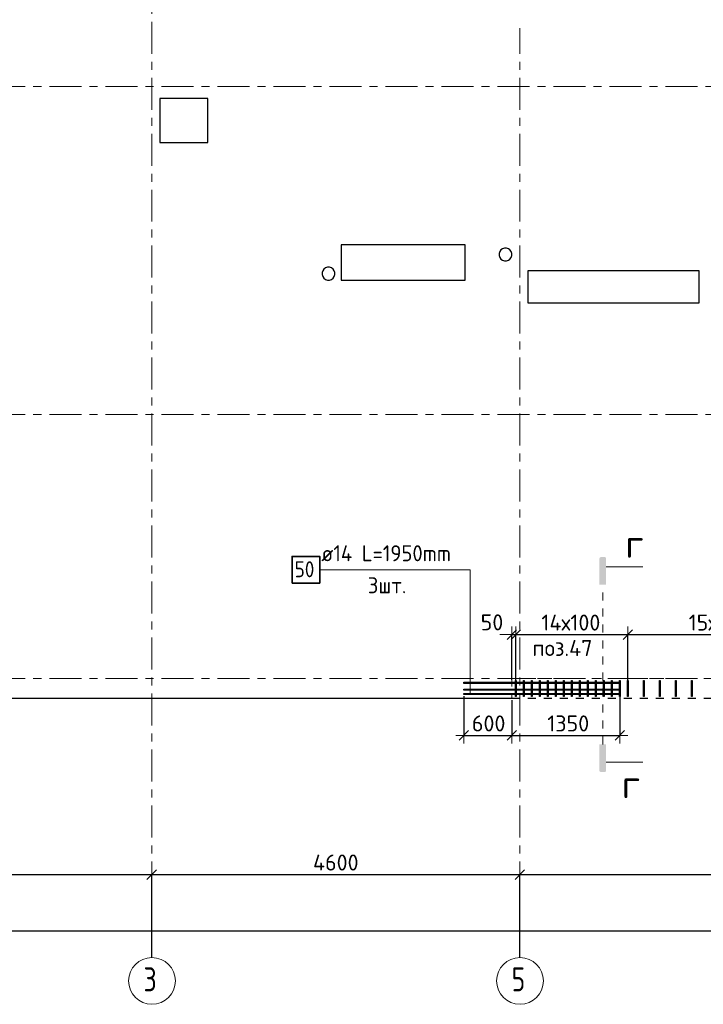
# Model space of a CAD drawing. Header units: metres. Extents: x -38 to 97, y -15 to 21.
# Tile 2 of 205: x 7.5 to 16.04, y -4.07 to 8.23. Entities that reach past the tile are written whole.
import ezdxf

# ---------------------------------------------------------------- set-up
doc = ezdxf.new("R2010")
doc.units = ezdxf.units.M
doc.header["$PDMODE"] = 65
for name, pattern in [('______11', [0.5, 0.4, -0.05, 0, -0.05]), ('______2', [0.0405, 0.03, -0.0105]), ('______3', [0.075, 0.06, -0.015]), ('______5', [1.1, 0.8, -0.1, 0.1, -0.1]), ('______9', [0.015, 0, -0.015])]:
    doc.linetypes.add(name, pattern=pattern)
for name, color, linetype, lineweight in [('XR$1$Осевая линия (1)', 7, '______5', 13), ('XR$1$Размерная линия (1)', 7, 'Continuous', 13), ('XR$5$Арм.стержн. Доп. арматура', 180, 'Continuous', 35), ('XR$5$Арм.стержн. Хомут', 240, 'Continuous', 35), ('XR$5$Балка (1)', 7, '______3', 13), ('XR$5$Перекрытие (1)', 7, 'Continuous', 35), ('XR$5$Размерная линия (1)', 7, 'Continuous', 13), ('XR$5$Текст_ общее_1', 7, 'Continuous', 13)]:
    doc.layers.add(name, color=color, linetype=linetype, lineweight=lineweight)
doc.styles.add('ISOCPEUR', font='txt')
doc.dimstyles.new('DIMSTYLE_3', dxfattribs={"dimtxt": 0.2, "dimasz": 0.2, "dimexe": 0, "dimexo": 0, "dimgap": 0.1, "dimtad": 2, "dimdec": 0, "dimlfac": 1000, "dimrnd": 5, "dimzin": 12, "dimdsep": 46, "dimtxsty": 'ISOCPEUR', "dimblk1": 'ALL_ML_STRICH', "dimblk2": 'ALL_ML_STRICH', "dimsah": 1, "dimcen": 0, "dimclrd": 7, "dimclre": 256, "dimclrt": 7, "dimadec": 0, "dimazin": 0, "dimtfac": 1, "dimtdec": 0, "dimtix": 1, "dimtmove": 2, "dimatfit": 3, "dimfxl": 0, "dimtzin": 0, "dimlwd": 0, "dimlwe": -3, "dimarcsym": 0})
doc.dimstyles.new('DIMSTYLE_36', dxfattribs={"dimtxt": 0.2, "dimasz": 0.2, "dimexe": 0, "dimexo": 0, "dimgap": 0.1, "dimtad": 2, "dimdec": 0, "dimlfac": 1000, "dimrnd": 5, "dimzin": 12, "dimdsep": 46, "dimtxsty": 'ISOCPEUR', "dimblk1": 'ALL_ML_STRICH', "dimblk2": 'ALL_ML_STRICH', "dimsah": 1, "dimcen": 0, "dimclrd": 7, "dimclre": 256, "dimclrt": 7, "dimadec": 0, "dimazin": 0, "dimtfac": 1, "dimtdec": 0, "dimtix": 1, "dimtmove": 2, "dimatfit": 3, "dimfxl": 0, "dimtvp": 1.2, "dimtzin": 0, "dimlwd": 0, "dimlwe": -3, "dimarcsym": 0})

# ---------------------------------------------------------------- blocks, each defined once
blk = doc.blocks.new('ALL_ML_STRICH')
at = {"color": 0, "linetype": 'ByBlock', "lineweight": -2}
for p, q in [((-1, 0), (0.5, 0)), ((-0.3, -0.3), (0.3, 0.3)), ((0, -0.5), (0, 0.5))]:
    blk.add_line(p, q, dxfattribs=at)
blk = doc.blocks.new('*D11')
at = {"layer": 'DEFPOINTS', "color": 7, "linetype": 'Continuous', "lineweight": 13, "transparency": 33554687}
for p in [(0.5, -3.103), (0.5, -3.156), (61.6, -3.14)]:
    blk.add_point(p, dxfattribs=at)
at = {"layer": 'XR$1$Размерная линия (1)', "color": 9, "linetype": 'Continuous', "lineweight": -2, "true_color": 0xc7c7c7, "transparency": 33554687}
for p, q in [((0.5, -3.123), (0.5, -3.156)), ((61.6, -3.156), (61.6, -3.156))]:
    blk.add_line(p, q, dxfattribs=at)
at = {"layer": 'XR$1$Размерная линия (1)', "color": 7, "linetype": 'Continuous', "lineweight": -2, "transparency": 33554687}
blk.add_line((0.5, -3.156), (61.6, -3.156), dxfattribs=at)
at = {"layer": 'XR$1$Размерная линия (1)', "color": 7, "linetype": 'Continuous', "lineweight": 13, "transparency": 33554687, "xscale": 0.2, "yscale": 0.2, "zscale": 0.2, "rotation": 180}
blk.add_blockref('ALL_ML_STRICH', (0.5, -3.156), dxfattribs=at)
at = {"layer": 'XR$1$Размерная линия (1)', "color": 7, "linetype": 'Continuous', "lineweight": 13, "transparency": 33554687, "xscale": 0.2, "yscale": 0.2, "zscale": 0.2}
blk.add_blockref('ALL_ML_STRICH', (61.6, -3.156), dxfattribs=at)
at = {"layer": 'XR$1$Размерная линия (1)', "color": 7, "linetype": 'Continuous', "lineweight": 13, "transparency": 33554687, "insert": (31.1, -3.006), "char_height": 0.2, "width": 1, "attachment_point": 5, "style": 'ISOCPEUR'}
blk.add_mtext('\\A1;{61100}', dxfattribs=at)
blk = doc.blocks.new('*D13')
at = {"layer": 'DEFPOINTS', "color": 7, "linetype": 'Continuous', "lineweight": 13, "transparency": 33554687}
for p in [(4.5, -2.452), (4.5, -3.513), (9.15, -3.513)]:
    blk.add_point(p, dxfattribs=at)
at = {"layer": 'XR$1$Размерная линия (1)', "color": 9, "linetype": 'Continuous', "lineweight": -2, "true_color": 0xc7c7c7, "transparency": 33554687}
for p, q in [((4.5, -3.493), (4.5, -2.452)), ((9.15, -3.493), (9.15, -2.452))]:
    blk.add_line(p, q, dxfattribs=at)
at = {"layer": 'XR$1$Размерная линия (1)', "color": 7, "linetype": 'Continuous', "lineweight": -2, "transparency": 33554687}
blk.add_line((4.5, -2.452), (9.15, -2.452), dxfattribs=at)
at = {"layer": 'XR$1$Размерная линия (1)', "color": 7, "linetype": 'Continuous', "lineweight": 13, "transparency": 33554687, "xscale": 0.2, "yscale": 0.2, "zscale": 0.2, "rotation": 180}
blk.add_blockref('ALL_ML_STRICH', (4.5, -2.452), dxfattribs=at)
at = {"layer": 'XR$1$Размерная линия (1)', "color": 7, "linetype": 'Continuous', "lineweight": 13, "transparency": 33554687, "xscale": 0.2, "yscale": 0.2, "zscale": 0.2}
blk.add_blockref('ALL_ML_STRICH', (9.15, -2.452), dxfattribs=at)
at = {"layer": 'XR$1$Размерная линия (1)', "color": 7, "linetype": 'Continuous', "lineweight": 13, "transparency": 33554687, "insert": (6.825, -2.302), "char_height": 0.2, "width": 0.8, "attachment_point": 5, "style": 'ISOCPEUR'}
blk.add_mtext('\\A1;{4650}', dxfattribs=at)
blk = doc.blocks.new('*D14')
at = {"layer": 'DEFPOINTS', "color": 7, "linetype": 'Continuous', "lineweight": 13, "transparency": 33554687}
for p in [(9.15, -2.452), (9.15, -3.513), (13.75, -3.513)]:
    blk.add_point(p, dxfattribs=at)
at = {"layer": 'XR$1$Размерная линия (1)', "color": 9, "linetype": 'Continuous', "lineweight": -2, "true_color": 0xc7c7c7, "transparency": 33554687}
for p, q in [((9.15, -3.493), (9.15, -2.452)), ((13.75, -3.493), (13.75, -2.452))]:
    blk.add_line(p, q, dxfattribs=at)
at = {"layer": 'XR$1$Размерная линия (1)', "color": 7, "linetype": 'Continuous', "lineweight": -2, "transparency": 33554687}
blk.add_line((9.15, -2.452), (13.75, -2.452), dxfattribs=at)
at = {"layer": 'XR$1$Размерная линия (1)', "color": 7, "linetype": 'Continuous', "lineweight": 13, "transparency": 33554687, "xscale": 0.2, "yscale": 0.2, "zscale": 0.2, "rotation": 180}
blk.add_blockref('ALL_ML_STRICH', (9.15, -2.452), dxfattribs=at)
at = {"layer": 'XR$1$Размерная линия (1)', "color": 7, "linetype": 'Continuous', "lineweight": 13, "transparency": 33554687, "xscale": 0.2, "yscale": 0.2, "zscale": 0.2}
blk.add_blockref('ALL_ML_STRICH', (13.75, -2.452), dxfattribs=at)
at = {"layer": 'XR$1$Размерная линия (1)', "color": 7, "linetype": 'Continuous', "lineweight": 13, "transparency": 33554687, "insert": (11.45, -2.302), "char_height": 0.2, "width": 0.8, "attachment_point": 5, "style": 'ISOCPEUR'}
blk.add_mtext('\\A1;{4600}', dxfattribs=at)
blk = doc.blocks.new('*D15')
at = {"layer": 'DEFPOINTS', "color": 7, "linetype": 'Continuous', "lineweight": 13, "transparency": 33554687}
for p in [(13.75, -2.452), (13.75, -3.513), (19.45, -3.607)]:
    blk.add_point(p, dxfattribs=at)
at = {"layer": 'XR$1$Размерная линия (1)', "color": 9, "linetype": 'Continuous', "lineweight": -2, "true_color": 0xc7c7c7, "transparency": 33554687}
for p, q in [((13.75, -3.493), (13.75, -2.452)), ((19.45, -3.587), (19.45, -2.452))]:
    blk.add_line(p, q, dxfattribs=at)
at = {"layer": 'XR$1$Размерная линия (1)', "color": 7, "linetype": 'Continuous', "lineweight": -2, "transparency": 33554687}
blk.add_line((13.75, -2.452), (19.45, -2.452), dxfattribs=at)
at = {"layer": 'XR$1$Размерная линия (1)', "color": 7, "linetype": 'Continuous', "lineweight": 13, "transparency": 33554687, "xscale": 0.2, "yscale": 0.2, "zscale": 0.2, "rotation": 180}
blk.add_blockref('ALL_ML_STRICH', (13.75, -2.452), dxfattribs=at)
at = {"layer": 'XR$1$Размерная линия (1)', "color": 7, "linetype": 'Continuous', "lineweight": 13, "transparency": 33554687, "xscale": 0.2, "yscale": 0.2, "zscale": 0.2}
blk.add_blockref('ALL_ML_STRICH', (19.45, -2.452), dxfattribs=at)
at = {"layer": 'XR$1$Размерная линия (1)', "color": 7, "linetype": 'Continuous', "lineweight": 13, "transparency": 33554687, "insert": (16.61, -2.302), "char_height": 0.2, "width": 0.8, "attachment_point": 5, "style": 'ISOCPEUR'}
blk.add_mtext('\\A1;{5700}', dxfattribs=at)
blk = doc.blocks.new('*D598')
at = {"layer": 'DEFPOINTS', "color": 7, "linetype": 'Continuous', "lineweight": 13, "transparency": 33554687}
for p in [(13.05, -0.202), (13.65, -0.25), (13.05, -0.713)]:
    blk.add_point(p, dxfattribs=at)
at = {"layer": 'XR$5$Размерная линия (1)', "color": 9, "linetype": 'Continuous', "lineweight": -2, "true_color": 0xc7c7c7, "transparency": 33554687}
for p, q in [((13.05, -0.222), (13.05, -0.713)), ((13.65, -0.27), (13.65, -0.713))]:
    blk.add_line(p, q, dxfattribs=at)
at = {"layer": 'XR$5$Размерная линия (1)', "color": 7, "linetype": 'Continuous', "lineweight": -2, "transparency": 33554687}
blk.add_line((13.05, -0.713), (13.65, -0.713), dxfattribs=at)
at = {"layer": 'XR$5$Размерная линия (1)', "color": 7, "linetype": 'Continuous', "lineweight": 13, "transparency": 33554687, "xscale": 0.2, "yscale": 0.2, "zscale": 0.2, "rotation": 180}
blk.add_blockref('ALL_ML_STRICH', (13.05, -0.713), dxfattribs=at)
at = {"layer": 'XR$5$Размерная линия (1)', "color": 7, "linetype": 'Continuous', "lineweight": 13, "transparency": 33554687, "xscale": 0.2, "yscale": 0.2, "zscale": 0.2}
blk.add_blockref('ALL_ML_STRICH', (13.65, -0.713), dxfattribs=at)
at = {"layer": 'XR$5$Размерная линия (1)', "color": 7, "linetype": 'Continuous', "lineweight": 13, "transparency": 33554687, "insert": (13.36, -0.563), "char_height": 0.2, "width": 0.6, "attachment_point": 5, "style": 'ISOCPEUR'}
blk.add_mtext('\\A1;{600}', dxfattribs=at)
blk = doc.blocks.new('*D599')
at = {"layer": 'DEFPOINTS', "color": 7, "linetype": 'Continuous', "lineweight": 13, "transparency": 33554687}
for p in [(15, -0.202), (13.65, -0.25), (13.65, -0.713)]:
    blk.add_point(p, dxfattribs=at)
at = {"layer": 'XR$5$Размерная линия (1)', "color": 9, "linetype": 'Continuous', "lineweight": -2, "true_color": 0xc7c7c7, "transparency": 33554687}
for p, q in [((15, -0.222), (15, -0.713)), ((13.65, -0.27), (13.65, -0.713))]:
    blk.add_line(p, q, dxfattribs=at)
at = {"layer": 'XR$5$Размерная линия (1)', "color": 7, "linetype": 'Continuous', "lineweight": -2, "transparency": 33554687}
blk.add_line((13.65, -0.713), (15, -0.713), dxfattribs=at)
at = {"layer": 'XR$5$Размерная линия (1)', "color": 7, "linetype": 'Continuous', "lineweight": 13, "transparency": 33554687, "xscale": 0.2, "yscale": 0.2, "zscale": 0.2, "rotation": 180}
blk.add_blockref('ALL_ML_STRICH', (13.65, -0.713), dxfattribs=at)
at = {"layer": 'XR$5$Размерная линия (1)', "color": 7, "linetype": 'Continuous', "lineweight": 13, "transparency": 33554687, "xscale": 0.2, "yscale": 0.2, "zscale": 0.2}
blk.add_blockref('ALL_ML_STRICH', (15, -0.713), dxfattribs=at)
at = {"layer": 'XR$5$Размерная линия (1)', "color": 7, "linetype": 'Continuous', "lineweight": 13, "transparency": 33554687, "insert": (14.355, -0.563), "char_height": 0.2, "width": 0.8, "attachment_point": 5, "style": 'ISOCPEUR'}
blk.add_mtext('\\A1;{1350}', dxfattribs=at)
blk = doc.blocks.new('*D602')
at = {"layer": 'DEFPOINTS', "color": 7, "linetype": 'Continuous', "lineweight": 13, "transparency": 33554687}
for p in [(13.65, 0.548), (13.65, -0.039), (13.7, -0.078)]:
    blk.add_point(p, dxfattribs=at)
at = {"layer": 'XR$5$Размерная линия (1)', "color": 9, "linetype": 'Continuous', "lineweight": -2, "true_color": 0xc7c7c7, "transparency": 33554687}
for p, q in [((13.65, -0.019), (13.65, 0.548)), ((13.7, -0.058), (13.7, 0.548))]:
    blk.add_line(p, q, dxfattribs=at)
at = {"layer": 'XR$5$Размерная линия (1)', "color": 7, "linetype": 'Continuous', "lineweight": -2, "transparency": 33554687}
blk.add_line((13.65, 0.548), (13.7, 0.548), dxfattribs=at)
at = {"layer": 'XR$5$Размерная линия (1)', "color": 7, "linetype": 'Continuous', "lineweight": 13, "transparency": 33554687, "xscale": 0.2, "yscale": 0.2, "zscale": 0.2}
blk.add_blockref('ALL_ML_STRICH', (13.7, 0.548), dxfattribs=at)
at = {"layer": 'XR$5$Размерная линия (1)', "color": 7, "linetype": 'Continuous', "lineweight": 13, "transparency": 33554687, "xscale": 0.2, "yscale": 0.2, "zscale": 0.2, "rotation": 180}
blk.add_blockref('ALL_ML_STRICH', (13.65, 0.548), dxfattribs=at)
at = {"layer": 'XR$5$Размерная линия (1)', "color": 7, "linetype": 'Continuous', "lineweight": 13, "transparency": 33554687, "insert": (13.402, 0.701), "char_height": 0.2, "width": 0.4, "attachment_point": 5, "style": 'ISOCPEUR'}
blk.add_mtext('\\A1;{50}', dxfattribs=at)
blk = doc.blocks.new('*D603')
at = {"layer": 'DEFPOINTS', "color": 7, "linetype": 'Continuous', "lineweight": 13, "transparency": 33554687}
for p in [(13.7, 0.548), (13.7, -0.078), (15.1, -0.059)]:
    blk.add_point(p, dxfattribs=at)
at = {"layer": 'XR$5$Размерная линия (1)', "color": 9, "linetype": 'Continuous', "lineweight": -2, "true_color": 0xc7c7c7, "transparency": 33554687}
for p, q in [((13.7, -0.058), (13.7, 0.548)), ((15.1, -0.039), (15.1, 0.548))]:
    blk.add_line(p, q, dxfattribs=at)
at = {"layer": 'XR$5$Размерная линия (1)', "color": 7, "linetype": 'Continuous', "lineweight": -2, "transparency": 33554687}
blk.add_line((13.7, 0.548), (15.1, 0.548), dxfattribs=at)
at = {"layer": 'XR$5$Размерная линия (1)', "color": 7, "linetype": 'Continuous', "lineweight": 13, "transparency": 33554687, "xscale": 0.2, "yscale": 0.2, "zscale": 0.2, "rotation": 180}
blk.add_blockref('ALL_ML_STRICH', (13.7, 0.548), dxfattribs=at)
at = {"layer": 'XR$5$Размерная линия (1)', "color": 7, "linetype": 'Continuous', "lineweight": 13, "transparency": 33554687, "xscale": 0.2, "yscale": 0.2, "zscale": 0.2}
blk.add_blockref('ALL_ML_STRICH', (15.1, 0.548), dxfattribs=at)
at = {"layer": 'XR$5$Размерная линия (1)', "color": 7, "linetype": 'Continuous', "lineweight": 13, "transparency": 33554687, "insert": (14.02, 0.798), "char_height": 0.2, "width": 0.01, "attachment_point": 1, "line_spacing_factor": 0.60241, "style": 'ISOCPEUR'}
blk.add_mtext('14х100', dxfattribs=at)
blk = doc.blocks.new('*D604')
at = {"layer": 'DEFPOINTS', "color": 7, "linetype": 'Continuous', "lineweight": 13, "transparency": 33554687}
for p in [(15.1, 0.548), (15.1, -0.059), (18.1, -0.066)]:
    blk.add_point(p, dxfattribs=at)
at = {"layer": 'XR$5$Размерная линия (1)', "color": 9, "linetype": 'Continuous', "lineweight": -2, "true_color": 0xc7c7c7, "transparency": 33554687}
for p, q in [((15.1, -0.039), (15.1, 0.548)), ((18.1, -0.046), (18.1, 0.548))]:
    blk.add_line(p, q, dxfattribs=at)
at = {"layer": 'XR$5$Размерная линия (1)', "color": 7, "linetype": 'Continuous', "lineweight": -2, "transparency": 33554687}
blk.add_line((15.1, 0.548), (18.1, 0.548), dxfattribs=at)
at = {"layer": 'XR$5$Размерная линия (1)', "color": 7, "linetype": 'Continuous', "lineweight": 13, "transparency": 33554687, "xscale": 0.2, "yscale": 0.2, "zscale": 0.2, "rotation": 180}
blk.add_blockref('ALL_ML_STRICH', (15.1, 0.548), dxfattribs=at)
at = {"layer": 'XR$5$Размерная линия (1)', "color": 7, "linetype": 'Continuous', "lineweight": 13, "transparency": 33554687, "xscale": 0.2, "yscale": 0.2, "zscale": 0.2}
blk.add_blockref('ALL_ML_STRICH', (18.1, 0.548), dxfattribs=at)
at = {"layer": 'XR$5$Размерная линия (1)', "color": 7, "linetype": 'Continuous', "lineweight": 13, "transparency": 33554687, "insert": (15.86, 0.798), "char_height": 0.2, "width": 0.01, "attachment_point": 1, "line_spacing_factor": 0.60241, "style": 'ISOCPEUR'}
blk.add_mtext('15х200=3000', dxfattribs=at)

msp = doc.modelspace()

# ---------------------------------------------------------------- hatches: boundary and pattern name
at = {"linetype": 'Continuous', "lineweight": 25, "true_color": 0x000000, "transparency": 33554687}
for points in [[(14.8285, 1.4992), (14.828, 1.5017), (14.8271, 1.5041), (14.826, 1.5064), (14.8246, 1.5086), (14.8229, 1.5105), (14.821, 1.5122), (14.8189, 1.5136), (14.8166, 1.5147), (14.8141, 1.5155), (14.8116, 1.516), (14.8091, 1.5162), (14.7646, 1.5162), (14.762, 1.516), (14.7595, 1.5155), (14.7571, 1.5147), (14.7548, 1.5136), (14.7527, 1.5122), (14.7508, 1.5105), (14.7491, 1.5086), (14.7476, 1.5064), (14.7465, 1.5041), (14.7457, 1.5017), (14.7452, 1.4992), (14.745, 1.4967), (14.745, 1.1717), (14.8286, 1.1717), (14.8286, 1.4967)], [(14.8285, -1.1538), (14.8286, -1.1512), (14.8286, -0.8262), (14.745, -0.8262), (14.745, -1.1512), (14.7452, -1.1538), (14.7457, -1.1563), (14.7465, -1.1587), (14.7476, -1.161), (14.7491, -1.1631), (14.7508, -1.165), (14.7527, -1.1667), (14.7548, -1.1681), (14.7571, -1.1693), (14.7595, -1.1701), (14.762, -1.1706), (14.7646, -1.1708), (14.8091, -1.1708), (14.8116, -1.1706), (14.8141, -1.1701), (14.8166, -1.1693), (14.8189, -1.1681), (14.821, -1.1667), (14.8229, -1.165), (14.8246, -1.1631), (14.826, -1.161), (14.8271, -1.1587), (14.828, -1.1563)]]:
    msp.add_hatch(color=18, dxfattribs=at).paths.add_polyline_path(points)

# ---------------------------------------------------------------- linework, layer by layer
at = {"color": 7, "linetype": 'Continuous', "lineweight": 13, "transparency": 33554687}
for p, q in [((14.8286, 1.3947), (15.2854, 1.3947)), ((14.8286, -1.0492), (15.2854, -1.0492))]:
    msp.add_line(p, q, dxfattribs=at)
at = {"color": 7, "linetype": '______9', "lineweight": 13, "transparency": 33554687}
msp.add_line((14.7868, -0.8262), (14.7868, 1.1717), dxfattribs=at)
at = {"layer": 'XR$1$Осевая линия (1)', "color": 253, "linetype": '______11', "lineweight": 13, "true_color": 0xa0a0a0, "transparency": 33554687}
for p, q in [((9.15, -3.39), (9.15, 19.78)), ((13.75, -3.39), (13.75, 8.13)), ((-2.63, 7.4), (62.6, 7.4)), ((-2.63, 3.3), (62.6, 3.3)), ((-2.63, 0), (62.6, 0))]:
    msp.add_line(p, q, dxfattribs=at)
at = {"layer": 'XR$1$Осевая линия (1)', "color": 7, "linetype": 'Continuous', "lineweight": 13, "transparency": 33554687}
for centre in [(9.1524, -3.7819), (13.7524, -3.7819)]:
    msp.add_circle(centre, 0.2924, dxfattribs=at)
at = {"layer": 'XR$5$Арм.стержн. Доп. арматура', "color": 7, "linetype": 'Continuous', "lineweight": 13, "transparency": 33554687}
for p, q in [((11.2495, 1.3575), (13.1295, 1.3575)), ((13.1295, 1.3575), (13.1295, -0.0548)), ((13.1295, 1.3575), (13.1295, -0.1397)), ((13.1295, 1.3575), (13.1295, -0.1948))]:
    msp.add_line(p, q, dxfattribs=at)
at = {"layer": 'XR$5$Арм.стержн. Доп. арматура', "color": 7, "linetype": 'Continuous', "lineweight": 35, "transparency": 33554687}
msp.add_lwpolyline([(10.9028, 1.1909), (11.2495, 1.1909), (11.2495, 1.5242), (10.9028, 1.5242), (10.9028, 1.1909)], dxfattribs=at)
at = {"layer": 'XR$5$Арм.стержн. Доп. арматура', "color": 7, "linetype": 'Continuous', "lineweight": 25, "transparency": 33554687}
for points in [[(13.0501, -0.0478), (15.0001, -0.0478), (15.0001, -0.0618), (13.0501, -0.0618), (13.0501, -0.0478)], [(13.0501, -0.1327), (15.0001, -0.1327), (15.0001, -0.1467), (13.0501, -0.1467), (13.0501, -0.1327)], [(13.0501, -0.1878), (15.0001, -0.1878), (15.0001, -0.2018), (13.0501, -0.2018), (13.0501, -0.1878)]]:
    msp.add_lwpolyline(points, dxfattribs=at)
at = {"layer": 'XR$5$Арм.стержн. Хомут', "color": 40, "linetype": 'Continuous', "lineweight": 25, "transparency": 33554687}
for points in [[(13.6961, -0.2248), (13.6961, -0.0247), (13.7041, -0.0247), (13.7041, -0.2248), (13.6961, -0.2248)], [(13.7961, -0.2248), (13.7961, -0.0247), (13.8041, -0.0247), (13.8041, -0.2248), (13.7961, -0.2248)], [(13.8961, -0.2248), (13.8961, -0.0247), (13.9041, -0.0247), (13.9041, -0.2248), (13.8961, -0.2248)], [(13.9961, -0.2248), (13.9961, -0.0247), (14.0041, -0.0247), (14.0041, -0.2248), (13.9961, -0.2248)], [(14.0961, -0.2248), (14.0961, -0.0247), (14.1041, -0.0247), (14.1041, -0.2248), (14.0961, -0.2248)], [(14.1961, -0.2248), (14.1961, -0.0247), (14.2041, -0.0247), (14.2041, -0.2248), (14.1961, -0.2248)], [(14.2961, -0.2248), (14.2961, -0.0247), (14.3041, -0.0247), (14.3041, -0.2248), (14.2961, -0.2248)], [(14.3961, -0.2248), (14.3961, -0.0247), (14.4041, -0.0247), (14.4041, -0.2248), (14.3961, -0.2248)], [(14.4961, -0.2248), (14.4961, -0.0247), (14.5041, -0.0247), (14.5041, -0.2248), (14.4961, -0.2248)], [(14.5961, -0.2248), (14.5961, -0.0247), (14.6041, -0.0247), (14.6041, -0.2248), (14.5961, -0.2248)], [(14.6961, -0.2248), (14.6961, -0.0247), (14.7041, -0.0247), (14.7041, -0.2248), (14.6961, -0.2248)], [(14.7961, -0.2248), (14.7961, -0.0247), (14.8041, -0.0247), (14.8041, -0.2248), (14.7961, -0.2248)], [(14.8961, -0.2248), (14.8961, -0.0247), (14.9041, -0.0247), (14.9041, -0.2248), (14.8961, -0.2248)], [(14.9961, -0.2248), (14.9961, -0.0247), (15.0041, -0.0247), (15.0041, -0.2248), (14.9961, -0.2248)], [(15.0961, -0.2248), (15.0961, -0.0247), (15.1041, -0.0247), (15.1041, -0.2248), (15.0961, -0.2248)], [(15.2961, -0.2248), (15.2961, -0.0247), (15.3041, -0.0247), (15.3041, -0.2248), (15.2961, -0.2248)], [(15.4961, -0.2248), (15.4961, -0.0247), (15.5041, -0.0247), (15.5041, -0.2248), (15.4961, -0.2248)], [(15.6961, -0.2248), (15.6961, -0.0247), (15.7041, -0.0247), (15.7041, -0.2248), (15.6961, -0.2248)], [(15.8961, -0.2248), (15.8961, -0.0247), (15.9041, -0.0247), (15.9041, -0.2248), (15.8961, -0.2248)]]:
    msp.add_lwpolyline(points, dxfattribs=at)
at = {"layer": 'XR$5$Балка (1)', "color": 7, "linetype": '______2', "lineweight": 18, "transparency": 33554687}
for p, q in [((13.6501, 0.0002), (13.6501, -0.2498)), ((19.55, 0.0002), (13.6501, 0.0002))]:
    msp.add_line(p, q, dxfattribs=at)
at = {"layer": 'XR$5$Балка (1)', "color": 7, "linetype": '______2', "lineweight": 25, "transparency": 33554687}
msp.add_line((19.55, -0.2498), (13.6501, -0.2498), dxfattribs=at)
at = {"layer": 'XR$5$Перекрытие (1)', "color": 7, "linetype": 'Continuous', "lineweight": 25, "transparency": 33554687}
for p, q in [((9.85, 7.2497), (9.25, 7.2496)), ((9.25, 7.2496), (9.2501, 6.6996)), ((9.8501, 6.6997), (9.85, 7.2497)), ((9.2501, 6.6996), (9.8501, 6.6997)), ((13.0683, 5.4201), (11.5183, 5.4198)), ((11.5183, 5.4198), (11.5184, 4.9798)), ((13.0684, 4.9801), (13.0683, 5.4201)), ((13.4981, 5.3367), (13.4903, 5.3127)), ((13.4903, 5.3127), (13.4903, 5.2875)), ((13.513, 5.3571), (13.4981, 5.3367)), ((13.5334, 5.3719), (13.513, 5.3571)), ((13.5574, 5.3797), (13.5334, 5.3719)), ((13.5826, 5.3797), (13.5574, 5.3797)), ((13.6066, 5.3719), (13.5826, 5.3797)), ((13.627, 5.3571), (13.6066, 5.3719)), ((13.6419, 5.3367), (13.627, 5.3571)), ((13.6497, 5.3127), (13.6419, 5.3367)), ((13.6497, 5.2875), (13.6497, 5.3127)), ((13.4903, 5.2875), (13.4981, 5.2635)), ((13.4981, 5.2635), (13.513, 5.243)), ((13.513, 5.243), (13.5334, 5.2282)), ((13.5334, 5.2282), (13.5574, 5.2204)), ((13.5574, 5.2204), (13.5826, 5.2204)), ((13.5826, 5.2204), (13.6066, 5.2282)), ((13.6066, 5.2282), (13.627, 5.243)), ((13.627, 5.243), (13.6419, 5.2635)), ((13.6419, 5.2635), (13.6497, 5.2875)), ((11.2864, 5.0969), (11.2786, 5.0729)), ((11.2786, 5.0729), (11.2786, 5.0477)), ((11.2786, 5.0477), (11.2864, 5.0237)), ((11.3013, 5.1174), (11.2864, 5.0969)), ((11.3217, 5.1322), (11.3013, 5.1174)), ((11.3457, 5.14), (11.3217, 5.1322)), ((11.3709, 5.14), (11.3457, 5.14)), ((11.3949, 5.1322), (11.3709, 5.14)), ((11.4153, 5.1174), (11.3949, 5.1322)), ((11.4302, 5.0969), (11.4153, 5.1174)), ((11.438, 5.0729), (11.4302, 5.0969)), ((11.4302, 5.0237), (11.438, 5.0477)), ((11.438, 5.0477), (11.438, 5.0729)), ((15.99, 5.0968), (13.85, 5.0964)), ((13.85, 5.0964), (13.85, 4.6964)), ((15.99, 4.6968), (15.99, 5.0968)), ((11.2864, 5.0237), (11.3013, 5.0033)), ((11.3013, 5.0033), (11.3217, 4.9885)), ((11.3217, 4.9885), (11.3457, 4.9807)), ((11.3457, 4.9807), (11.3709, 4.9807)), ((11.3709, 4.9807), (11.3949, 4.9885)), ((11.3949, 4.9885), (11.4153, 5.0033)), ((11.4153, 5.0033), (11.4302, 5.0237)), ((11.5184, 4.9798), (13.0684, 4.9801)), ((13.85, 4.6964), (15.99, 4.6968)), ((13.6501, -0.2498), (0.25, -0.2498)), ((13.6501, -0.2498), (13.6501, -0.2498))]:
    msp.add_line(p, q, dxfattribs=at)

# ---------------------------------------------------------------- texts
at = {"color": 7, "linetype": 'Continuous', "lineweight": 13, "transparency": 33554687, "char_height": 0.35, "width": 0.381111, "attachment_point": 5, "style": 'ISOCPEUR'}
for insert in [(15.1827, 1.6837), (15.1383, -1.3215)]:
    msp.add_mtext('\\A1;{\\fISOCPEUR|i0|b0;\\H0.350000;\\W1.000000;\\C7;г}\\P', dxfattribs=dict(at, insert=insert))
at = {"layer": 'XR$1$Осевая линия (1)', "color": 7, "linetype": 'Continuous', "lineweight": 13, "transparency": 33554687, "char_height": 0.3, "width": 0.326407, "attachment_point": 7, "style": 'ISOCPEUR'}
for s, insert in [('\\W0.78;3', (9.0474, -3.9124)), ('\\W0.78;5', (13.6474, -3.9124))]:
    msp.add_mtext(s, dxfattribs=dict(at, insert=insert))
at = {"layer": 'XR$5$Арм.стержн. Доп. арматура', "color": 7, "linetype": 'Continuous', "lineweight": 25, "transparency": 33554687, "char_height": 0.2, "attachment_point": 7, "style": 'ISOCPEUR'}
for s, insert, width in [('\\W0.94;ø14 L=1950mm ', (11.2695, 1.4642), 1.933176), ('\\W0.87;50', (10.9362, 1.2642), 0.367208), ('\\W0.94;3шт. ', (11.8495, 1.0642), 0.774191)]:
    msp.add_mtext(s, dxfattribs=dict(at, insert=insert, width=width))
at = {"layer": 'XR$5$Текст_ общее_1', "color": 7, "linetype": 'Continuous', "lineweight": 13, "transparency": 33554687, "insert": (14.2815, 0.3803), "char_height": 0.2, "width": 0.865062, "attachment_point": 5, "style": 'ISOCPEUR'}
msp.add_mtext('\\A1;{\\fISOCPEUR|i0|b0;\\H0.200000;\\W1.000000;\\C7;поз.47}\\P', dxfattribs=at)

# ---------------------------------------------------------------- dimensions: what is measured, and where the dimension line sits
at = {"layer": 'XR$1$Размерная линия (1)', "color": 7, "linetype": 'Continuous', "lineweight": 13, "transparency": 33554687}
for base, p1, p2, picture, middle in [((9.15, -2.452), (4.5, -3.4932), (9.15, -3.4932), '*D13', (6.825, -2.302)), ((13.75, -2.452), (9.15, -3.4932), (13.75, -3.4932), '*D14', (11.45, -2.302)), ((19.45, -2.452), (13.75, -3.4932), (19.45, -3.5875), '*D15', (16.61, -2.302)), ((61.6, -3.1563), (0.5, -3.1233), (61.6, -3.1563), '*D11', (31.1, -3.0063))]:
    dim = msp.add_linear_dim(base=base, p1=p1, p2=p2, dimstyle='DIMSTYLE_3', override={"dimpost": '<>', "dimclrd": 7, "dimclre": 9, "dimclrt": 7, "dimlwd": 0, "dimlwe": 65533}, dxfattribs=at)
    dim.commit()
    dim.dimension.update_dxf_attribs({"geometry": picture, "text_midpoint": middle, "dimtype": 160})
at = {"layer": 'XR$5$Размерная линия (1)', "color": 7, "linetype": 'Continuous', "lineweight": 13, "transparency": 33554687}
for base, p1, p2, dimstyle, picture, middle in [((13.7001, 0.5484), (13.6501, -0.0186), (13.7001, -0.0577), 'DIMSTYLE_36', '*D602', (13.4024, 0.7008)), ((13.6501, -0.7132), (13.0501, -0.2218), (13.6501, -0.2698), 'DIMSTYLE_3', '*D598', (13.3601, -0.5632)), ((15.0001, -0.7132), (13.6501, -0.2698), (15.0001, -0.2218), 'DIMSTYLE_3', '*D599', (14.3551, -0.5632))]:
    dim = msp.add_linear_dim(base=base, p1=p1, p2=p2, dimstyle=dimstyle, override={"dimpost": '<>', "dimclrd": 7, "dimclre": 9, "dimclrt": 7, "dimlwd": 0, "dimlwe": 65533}, dxfattribs=at)
    dim.commit()
    dim.dimension.update_dxf_attribs({"geometry": picture, "text_midpoint": middle, "dimtype": 160})
for base, p1, p2, text, picture, middle in [((15.1001, 0.5484), (13.7001, -0.0577), (15.1001, -0.0387), '14х100', '*D603', (14.4001, 0.6484)), ((18.1, 0.5484), (15.1001, -0.0387), (18.1, -0.046), '15х200=3000', '*D604', (16.6001, 0.6484))]:
    dim = msp.add_linear_dim(base=base, p1=p1, p2=p2, text=text, dimstyle='DIMSTYLE_3', override={"dimpost": '<>', "dimclrd": 7, "dimclre": 9, "dimclrt": 7, "dimlwd": 0, "dimlwe": 65533}, dxfattribs=at)
    dim.commit()
    dim.dimension.update_dxf_attribs({"geometry": picture, "text_midpoint": middle, "dimtype": 160})

doc.saveas('drawing.dxf')
